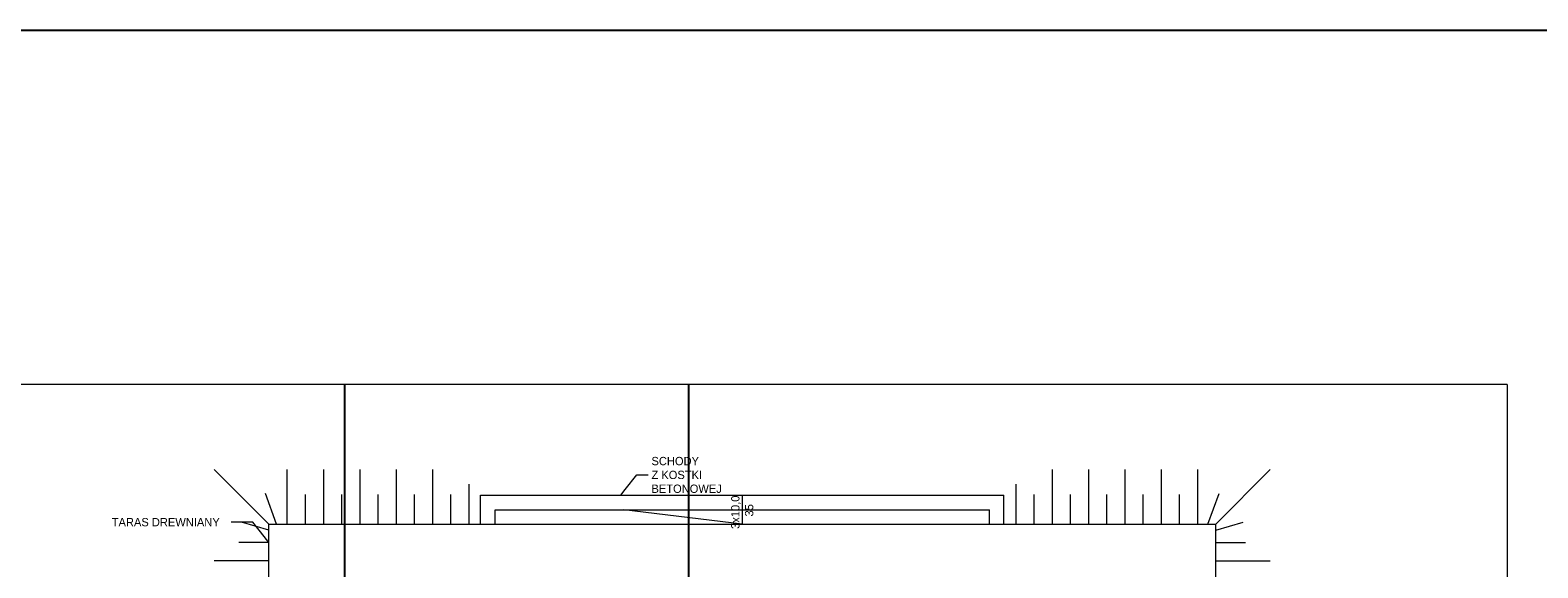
# Model space of a CAD drawing. Header units: millimetres. Extents: x -84458 to 77911, y -55868 to -29230.
# Tile 74 of 103: x 66483 to 70113, y -30524 to -29230. Entities that reach past the tile are written whole.
import ezdxf

# ---------------------------------------------------------------- set-up
doc = ezdxf.new("R2010")
doc.units = ezdxf.units.MM
doc.layers.add('CIENKA', color=7, linetype='Continuous', lineweight=20)
doc.layers.add('obwód gniazd', color=1, linetype='Continuous', lineweight=25)
doc.styles.add('GENERATED_STYLE_1', font='txt')

msp = doc.modelspace()

# ---------------------------------------------------------------- linework, layer by layer
at = {"layer": 'CIENKA'}
for p, q in [((68068.3, -30082.3), (65268.3, -30082.3)), ((70039.5, -30082.3), (67239.5, -30082.3)), ((70039.5, -30082.3), (70039.5, -34058.4)), ((67057.5, -30419.2), (66926, -30287.7)), ((67101.2, -30287.7), (67101.2, -30419.2)), ((67188.8, -30287.7), (67188.8, -30419.2)), ((67276.4, -30287.7), (67276.4, -30419.2)), ((67363.9, -30287.7), (67363.9, -30419.2)), ((67451.5, -30287.7), (67451.5, -30419.2)), ((67915.9, -30335.1), (67943.3, -30300.3)), ((67943.3, -30300.3), (67970.9, -30300.3)), ((68943.5, -30287.7), (68943.5, -30419.2)), ((69031, -30287.7), (69031, -30419.2)), ((69118.6, -30287.7), (69118.6, -30419.2)), ((69206.1, -30287.7), (69206.1, -30419.2)), ((69293.7, -30287.7), (69293.7, -30419.2)), ((69337.5, -30419.2), (69468.9, -30287.7)), ((67076.4, -30419.2), (67049.3, -30344.7)), ((67145, -30347.3), (67145, -30419.2)), ((67232.6, -30347.3), (67232.6, -30419.2)), ((67320.1, -30347.3), (67320.1, -30419.2)), ((67407.7, -30347.3), (67407.7, -30419.2)), ((67495.3, -30347.3), (67495.3, -30419.2)), ((67539, -30322.7), (67539, -30419.2)), ((67567.5, -30349.2), (68827.5, -30349.2)), ((67567.5, -30419.2), (67567.5, -30349.2)), ((67904.8, -30349.2), (67915.9, -30335.1)), ((68197.5, -30349.2), (68197.5, -30419.2)), ((68827.5, -30419.2), (68827.5, -30349.2)), ((68855.9, -30322.7), (68855.9, -30419.2)), ((68899.7, -30347.3), (68899.7, -30419.2)), ((68987.2, -30347.3), (68987.2, -30419.2)), ((69074.8, -30347.3), (69074.8, -30419.2)), ((69162.4, -30347.3), (69162.4, -30419.2)), ((69249.9, -30347.3), (69249.9, -30419.2)), ((69318.6, -30419.2), (69345.7, -30344.7)), ((67602.5, -30384.2), (68792.5, -30384.2)), ((67602.5, -30419.2), (67602.5, -30384.2)), ((68197.5, -30419.2), (67912.5, -30384.8)), ((68792.5, -30419.2), (68792.5, -30384.2)), ((67018.9, -30414.1), (66966.9, -30414.1)), ((67057.5, -30433.3), (66991.4, -30414.1)), ((67046.3, -30448.9), (67018.9, -30414.1)), ((67057.5, -30419.2), (69337.5, -30419.2)), ((67057.5, -30619.2), (67057.5, -30419.2)), ((69337.5, -30433.3), (69403.5, -30414.1)), ((69337.5, -30619.2), (69337.5, -30419.2)), ((67057.5, -30463), (67046.3, -30448.9)), ((67057.5, -30463), (66985.5, -30463)), ((69337.5, -30463), (69409.4, -30463)), ((67057.5, -30506.8), (66926, -30506.8)), ((69337.5, -30506.8), (69468.9, -30506.8))]:
    msp.add_line(p, q, dxfattribs=at)
for points in [[(67919.7, -30338.1), (67904.8, -30349.2), (67912.1, -30332.1), (67919.7, -30338.1)], [(67050.1, -30445.9), (67057.5, -30463), (67042.5, -30451.8), (67050.1, -30445.9)]]:
    msp.add_solid(points, dxfattribs=at)
at = {"layer": 'Defpoints'}
for p, q in [((67239.5, -30082.3), (67239.5, -34058.4)), ((68068.3, -30082.3), (68068.3, -34058.4))]:
    msp.add_line(p, q, dxfattribs=at)
at = {"layer": 'obwód gniazd'}
msp.add_line((64629.3, -29229.7), (77911.5, -29229.7), dxfattribs=at)

# ---------------------------------------------------------------- texts
at = {"layer": 'CIENKA', "style": 'GENERATED_STYLE_1'}
for s, p in [('SCHODY ', (67978.9, -30277)), ('Z KOSTKI ', (67978.9, -30310.3)), ('BETONOWEJ', (67978.9, -30343.6)), ('TARAS DREWNIANY', (66679.3, -30424.1))]:
    msp.add_text(s, height=20, dxfattribs=at).set_placement(p)
for s, p in [('3x10,0', (68190.8, -30430.4)), ('35', (68224.1, -30400.4))]:
    msp.add_text(s, height=20, rotation=90, dxfattribs=at).set_placement(p)

doc.saveas('drawing.dxf')
